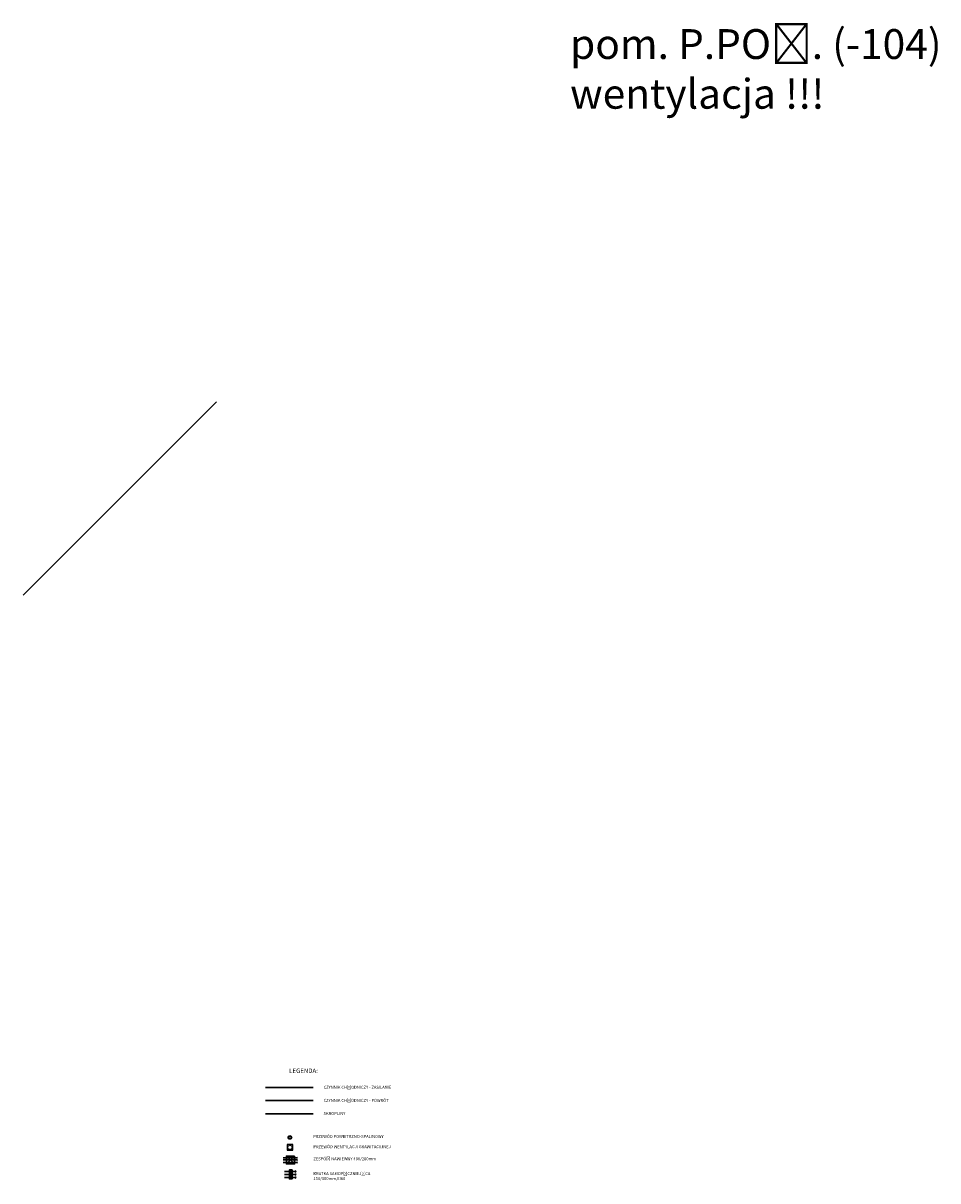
# Model space of a CAD drawing. Header units: centimetres. Extents: x 8435 to 34224, y 15581 to 23928.
# Tile 1 of 256: x 8435 to 11501, y 15581 to 19462. Entities that reach past the tile are written whole.
import ezdxf

# ---------------------------------------------------------------- set-up
doc = ezdxf.new("R2010")
doc.units = ezdxf.units.CM
doc.header["$LTSCALE"] = 0.2
for name, color, linetype, lineweight in [('2DH_PLS_cchp', 215, 'Continuous', 30), ('2DH_PLS_cchz', 103, 'Continuous', 30), ('2DH_PLS_kan', 32, 'Continuous', 30), ('_ET-WENTYLACJA', 5, 'Continuous', 30), ('_ET_OPIS', 7, 'Continuous', 20), ('A_OPISY', 7, 'Continuous', 9)]:
    doc.layers.add(name, color=color, linetype=linetype, lineweight=lineweight)
doc.layers.add('__POMOC', color=3, linetype='Continuous', plot=False)
doc.layers.add('_ET-KOMIN', color=7, linetype='Continuous')
doc.styles.get("Standard").update_dxf_attribs({"font": 'arial.ttf'})

msp = doc.modelspace()

# ---------------------------------------------------------------- linework, layer by layer
at = {"layer": '2DH_PLS_cchp'}
msp.add_line((9247.3, 15850.2), (9407.4, 15850.2), dxfattribs=at)
at = {"layer": '2DH_PLS_cchz'}
msp.add_line((9247.3, 15894.1), (9407.4, 15894.1), dxfattribs=at)
at = {"layer": '2DH_PLS_kan'}
msp.add_line((9247.3, 15806.3), (9407.4, 15806.3), dxfattribs=at)
at = {"layer": '__POMOC'}
msp.add_line((9082.8, 18192.7), (8434.7, 17544.6), dxfattribs=at)
at = {"layer": '_ET-KOMIN'}
msp.add_lwpolyline([(9319.6, 15683.9), (9338.6, 15683.9), (9338.6, 15702.9), (9319.6, 15702.9)], close=True, dxfattribs=at)
for centre, radius in [((9329.1, 15726.9), 6.25), ((9329.1, 15726.9), 4), ((9329.1, 15693.4), 7.5)]:
    msp.add_circle(centre, radius, dxfattribs=at)
at = {"layer": '_ET-WENTYLACJA'}
for p, q in [((9306.3, 15651.7), (9353.7, 15651.7)), ((9306.4, 15659), (9353.7, 15659)), ((9306.4, 15642.9), (9353.7, 15642.9)), ((9344.7, 15664.5), (9317.2, 15638.3)), ((9317.5, 15664.5), (9344.7, 15638.1)), ((9353.7, 15659), (9351.8, 15660.9)), ((9353.7, 15659), (9351.8, 15657)), ((9353.7, 15651.7), (9351.8, 15653.6)), ((9353.7, 15651.7), (9351.8, 15649.8)), ((9353.7, 15642.9), (9351.8, 15644.9)), ((9353.7, 15642.9), (9351.8, 15641)), ((9311, 15612.6), (9349.8, 15612.6)), ((9311.1, 15603), (9349.8, 15602.4)), ((9336.2, 15618), (9327.2, 15588)), ((9327.6, 15618), (9336.2, 15588)), ((9349.8, 15612.6), (9346.9, 15615.5)), ((9349.8, 15612.6), (9346.9, 15609.6)), ((9349.8, 15602.4), (9346.9, 15605.4)), ((9349.8, 15602.4), (9346.9, 15599.5)), ((9311.2, 15592.3), (9349.8, 15592.3)), ((9349.8, 15592.3), (9346.9, 15595.2)), ((9349.8, 15592.3), (9346.9, 15589.3))]:
    msp.add_line(p, q, dxfattribs=at)
for points in [[(9344.7, 15664.5), (9344.7, 15638.1), (9317.2, 15638.1), (9317.5, 15664.5), (9344.7, 15664.5)], [(9336.2, 15618), (9336.2, 15588), (9327.2, 15588), (9327.6, 15618), (9336.2, 15618)]]:
    msp.add_lwpolyline(points, dxfattribs=at)

# ---------------------------------------------------------------- texts
at = {"layer": '__POMOC', "ltscale": 2, "insert": (10268.3, 19442.3), "char_height": 100, "attachment_point": 1}
msp.add_mtext_dynamic_manual_height_columns('{\\fArial|b1|i0|c238|p34;pom. P.POŻ. (-104)\\Pwentylacja !!!}', width=1573.118, gutter_width=12.5, heights=[0], dxfattribs=at)
at = {"layer": '_ET_OPIS', "ltscale": 2, "char_height": 10, "attachment_point": 1}
for s, insert in [('{\\fArial Narrow|b0|i0|c0|p34;CZYNNIK CHŁODNICZY - ZASILANIE}', (9441.9, 15900.1)), ('{\\fArial Narrow|b0|i0|c0|p34;CZYNNIK CHŁODNICZY - POWRÓT}', (9441.9, 15856.2)), ('{\\fArial Narrow|b0|i0|c0|p34;SKROPLINY}', (9441.9, 15812.3))]:
    msp.add_mtext_dynamic_manual_height_columns(s, width=254.354, gutter_width=0, heights=[30.3], dxfattribs=dict(at, insert=insert))
at = {"layer": 'A_OPISY', "attachment_point": 1}
for s, width, insert, char_height in [('LEGENDA:', 254.354, (9326.6, 15957.9), 15), ('PRZEWÓD POWIETRZNO-SPALINOWY', 342.554, (9407.3, 15735.3), 10), ('PRZEWÓD WENTYLACJI GRAWITACYJNEJ', 342.554, (9407.8, 15700.9), 10), ('ZESPÓŁ NAWIEWNY 400/200mm', 342.554, (9407.8, 15660.2), 10)]:
    msp.add_mtext_dynamic_manual_height_columns(s, width=width, gutter_width=0, heights=[30.3], dxfattribs=dict(at, insert=insert, char_height=char_height))
at = {"layer": 'A_OPISY'}
note = msp.add_mtext_dynamic_manual_height_columns('KRATKA SAMOPĘCZNIEJĄCA\\P150/300mm,EI60\\P', width=342.554, gutter_width=0, heights=[30.3, 0], dxfattribs=dict(at, insert=(9407.8, 15610.6), char_height=10, attachment_point=1))

doc.saveas('drawing.dxf')
